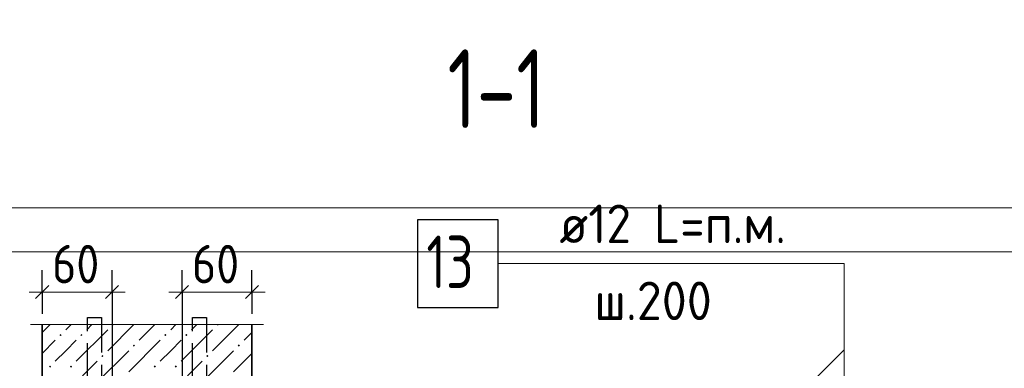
# Model space of a CAD drawing. Header units: millimetres. Extents: x 0 to 21005, y 0 to 14855.
# Tile 17 of 50: x 2262 to 5078, y 9792 to 10788. Entities that reach past the tile are written whole.
import ezdxf

# ---------------------------------------------------------------- set-up
doc = ezdxf.new("R2010")
doc.units = ezdxf.units.MM
doc.linetypes.add('______2', pattern=[135, 100, -35])
for name, color, linetype, lineweight in [('Standard', 7, 'Continuous', 25), ('Заголовок чертежа', 7, 'Continuous', 25), ('Позиционная метка номер позиции', 7, 'Continuous', 13), ('Размерная линия_ общее', 7, 'Continuous', 13), ('Стена фоновая арматура Х1', 7, 'Continuous', 25), ('Фоновоя арматура Х1', 7, 'Continuous', 25)]:
    doc.layers.add(name, color=color, linetype=linetype, lineweight=lineweight)
doc.layers.add('ЖБ Стена верхний уровень', color=7, linetype='Continuous', lineweight=25, true_color=0x006e00)
doc.layers.add('Размерная выноска', color=7, linetype='Continuous')
doc.styles.add('ISOCPEUR', font='txt')

msp = doc.modelspace()

# ---------------------------------------------------------------- hatches: boundary and pattern name
at = {"layer": 'ЖБ Стена верхний уровень', "linetype": 'Continuous', "lineweight": 18, "transparency": 33554687}
for points in [[(2525.9, 9916.9), (2532.4, 9917), (2529.2, 9913.7)], [(2825.9, 9916.9), (2832.4, 9917), (2829.2, 9913.7)], [(2375.9, 9886.9), (2379.2, 9890.2), (2382.4, 9886.9), (2379.2, 9883.7)], [(2435.9, 9886.9), (2439.2, 9890.2), (2442.4, 9886.9), (2439.2, 9883.7)], [(2675.9, 9886.9), (2679.2, 9890.2), (2682.4, 9886.9), (2679.2, 9883.7)], [(2735.9, 9886.9), (2739.2, 9890.2), (2742.4, 9886.9), (2739.2, 9883.7)], [(2585.9, 9856.9), (2589.2, 9860.2), (2592.4, 9856.9), (2589.2, 9853.7)], [(2885.9, 9856.9), (2889.2, 9860.2), (2892.4, 9856.9), (2889.2, 9853.7)], [(2495.9, 9826.9), (2499.2, 9830.2), (2502.4, 9826.9), (2499.2, 9823.7)], [(2795.9, 9826.9), (2799.2, 9830.2), (2802.4, 9826.9), (2799.2, 9823.7)], [(2345.9, 9796.9), (2349.2, 9800.2), (2352.4, 9796.9), (2349.2, 9793.7)], [(2405.9, 9796.9), (2409.2, 9800.2), (2412.4, 9796.9), (2409.2, 9793.7)], [(2645.9, 9796.9), (2649.2, 9800.2), (2652.4, 9796.9), (2649.2, 9793.7)], [(2705.9, 9796.9), (2709.2, 9800.2), (2712.4, 9796.9), (2709.2, 9793.7)]]:
    msp.add_hatch(color=7, dxfattribs=at).paths.add_polyline_path(points, flags=16)

# ---------------------------------------------------------------- linework, layer by layer
at = {"layer": 'Standard', "color": 7, "linetype": 'Continuous', "lineweight": 13, "transparency": 33554687}
msp.add_lwpolyline([(1438.5, 14855), (1438.5, 10124.6), (7077.1, 10124.6), (7077.1, 14855)], dxfattribs=at)
at = {"layer": 'Standard', "color": 254, "linetype": 'Continuous', "lineweight": 18, "true_color": 0xc4c4ff, "transparency": 33554687}
msp.add_lwpolyline([(1798.4, 8100.1), (5343.9, 8100.1), (5343.9, 10250.3), (1798.4, 10250.3)], dxfattribs=at)
at = {"layer": 'ЖБ Стена верхний уровень', "color": 7, "linetype": 'Continuous', "lineweight": 35, "transparency": 33554687}
for p, q in [((2326.6, 9917), (2326.6, 8433.4)), ((2926.6, 9491), (2926.6, 9917))]:
    msp.add_line(p, q, dxfattribs=at)
at = {"layer": 'ЖБ Стена верхний уровень', "color": 9, "linetype": 'Continuous', "lineweight": 18, "true_color": 0xc7c7c7, "transparency": 33554687}
for p, q in [((2349.2, 9917), (2326.6, 9894.4)), ((2409.2, 9917), (2394.2, 9901.9)), ((2469.2, 9917), (2454.2, 9901.9)), ((2589.2, 9917), (2514.2, 9841.9)), ((2649.2, 9917), (2604.2, 9871.9)), ((2709.2, 9917), (2694.2, 9901.9)), ((2769.2, 9917), (2754.2, 9901.9)), ((2889.2, 9917), (2814.2, 9841.9)), ((2514.2, 9901.9), (2424.2, 9811.9)), ((2814.2, 9901.9), (2724.2, 9811.9)), ((2926.6, 9894.4), (2904.2, 9871.9)), ((2364.2, 9871.9), (2326.6, 9834.4)), ((2394.2, 9841.9), (2424.2, 9871.9)), ((2664.2, 9871.9), (2574.2, 9781.9)), ((2694.2, 9841.9), (2724.2, 9871.9)), ((2364.2, 9811.9), (2394.2, 9841.9)), ((2574.2, 9841.9), (2484.2, 9751.9)), ((2664.2, 9811.9), (2694.2, 9841.9)), ((2874.2, 9841.9), (2784.2, 9751.9)), ((2926.6, 9834.4), (2874.2, 9781.9)), ((2394.2, 9721.9), (2484.2, 9811.9)), ((2694.2, 9721.9), (2784.2, 9811.9))]:
    msp.add_line(p, q, dxfattribs=at)
at = {"layer": 'Позиционная метка номер позиции', "color": 7, "linetype": 'Continuous', "lineweight": 13, "transparency": 33554687}
for points in [[(4620.4, 9391), (4620.4, 10091), (3630.4, 10091)], [(4360, 9351), (4360, 9584.3), (4620.4, 9844.7)]]:
    msp.add_lwpolyline(points, dxfattribs=at)
at = {"layer": 'Размерная выноска', "color": 7, "linetype": 'Continuous', "lineweight": 13, "transparency": 33554687}
msp.add_line((2960, 9917), (2293.3, 9917), dxfattribs=at)
at = {"layer": 'Размерная линия_ общее', "color": 253, "linetype": 'Continuous', "lineweight": -3, "true_color": 0xa0a0a0, "transparency": 33554687}
for p, q in [((2326.6, 10009.5), (2326.6, 10072)), ((2526.6, 10009.5), (2526.6, 10072)), ((2726.6, 10009.5), (2726.6, 10072)), ((2926.6, 10009.5), (2926.6, 10072)), ((2326.6, 10009.5), (2326.6, 9947)), ((2326.6, 10009.5), (2326.6, 10009.5)), ((2526.6, 10009.5), (2526.6, 9947)), ((2526.6, 10009.5), (2526.6, 9451)), ((2726.6, 10009.5), (2726.6, 9947)), ((2726.6, 10009.5), (2726.6, 9451)), ((2926.6, 10009.5), (2926.6, 9947)), ((2926.6, 10009.5), (2926.6, 10009.5))]:
    msp.add_line(p, q, dxfattribs=at)
at = {"layer": 'Размерная линия_ общее', "color": 7, "linetype": 'Continuous', "lineweight": 25, "transparency": 33554687}
for p, q in [((2307.9, 9990.8), (2345.4, 10028.3)), ((2507.9, 9990.8), (2545.4, 10028.3)), ((2745.4, 10028.3), (2707.9, 9990.8)), ((2945.4, 10028.3), (2907.9, 9990.8))]:
    msp.add_line(p, q, dxfattribs=at)
at = {"layer": 'Размерная линия_ общее', "color": 7, "linetype": 'Continuous', "lineweight": 13, "transparency": 33554687}
for p, q in [((2326.6, 10009.5), (2289.1, 10009.5)), ((2326.6, 10009.5), (2526.6, 10009.5)), ((2526.6, 10009.5), (2564.1, 10009.5)), ((2726.6, 10009.5), (2689.1, 10009.5)), ((2926.6, 10009.5), (2726.6, 10009.5)), ((2926.6, 10009.5), (2964.1, 10009.5))]:
    msp.add_line(p, q, dxfattribs=at)
at = {"layer": 'Стена фоновая арматура Х1', "color": 253, "linetype": '______2', "lineweight": -3, "true_color": 0xa0a0a0, "transparency": 33554687}
for points in [[(2456.6, 8413.4), (2456.6, 9937), (2496.6, 9937), (2496.6, 8413.4), (2456.6, 8413.4)], [(2756.6, 8413.4), (2756.6, 9937), (2796.6, 9937), (2796.6, 8413.4), (2756.6, 8413.4)]]:
    msp.add_lwpolyline(points, dxfattribs=at)
at = {"layer": 'Фоновоя арматура Х1', "color": 7, "linetype": 'Continuous', "lineweight": 25, "transparency": 33554687}
msp.add_lwpolyline([(3400.4, 9966), (3630.4, 9966), (3630.4, 10216), (3400.4, 10216), (3400.4, 9966)], dxfattribs=at)

# ---------------------------------------------------------------- texts
at = {"layer": 'Заголовок чертежа', "color": 7, "linetype": 'Continuous', "lineweight": 50, "transparency": 33554687, "insert": (3485.6, 10478), "char_height": 225, "width": 465.498, "attachment_point": 7, "style": 'ISOCPEUR'}
msp.add_mtext('\\W0.74;1-1', dxfattribs=at)
at = {"layer": 'Размерная линия_ общее', "color": 7, "linetype": 'Continuous', "lineweight": 25, "transparency": 33554687, "char_height": 110, "width": 201.962, "attachment_point": 7, "style": 'ISOCPEUR'}
for insert in [(2355.1, 10034.5), (2755.1, 10034.5)]:
    msp.add_mtext('\\W0.87;60', dxfattribs=dict(at, insert=insert))
at = {"layer": 'Фоновоя арматура Х1', "color": 7, "linetype": 'Continuous', "lineweight": 13, "transparency": 33554687, "attachment_point": 7, "style": 'ISOCPEUR'}
for s, insert, char_height, width in [('\\W0.94;ø12 L=п.м. ', (3805.7, 10149.6), 110, 799.577), ('\\W0.75;13', (3425.4, 10021), 150, 236.136), ('\\W0.95;ш.200 ', (3905.8, 9929.6), 110, 481.061)]:
    msp.add_mtext(s, dxfattribs=dict(at, insert=insert, char_height=char_height, width=width))

doc.saveas('drawing.dxf')
